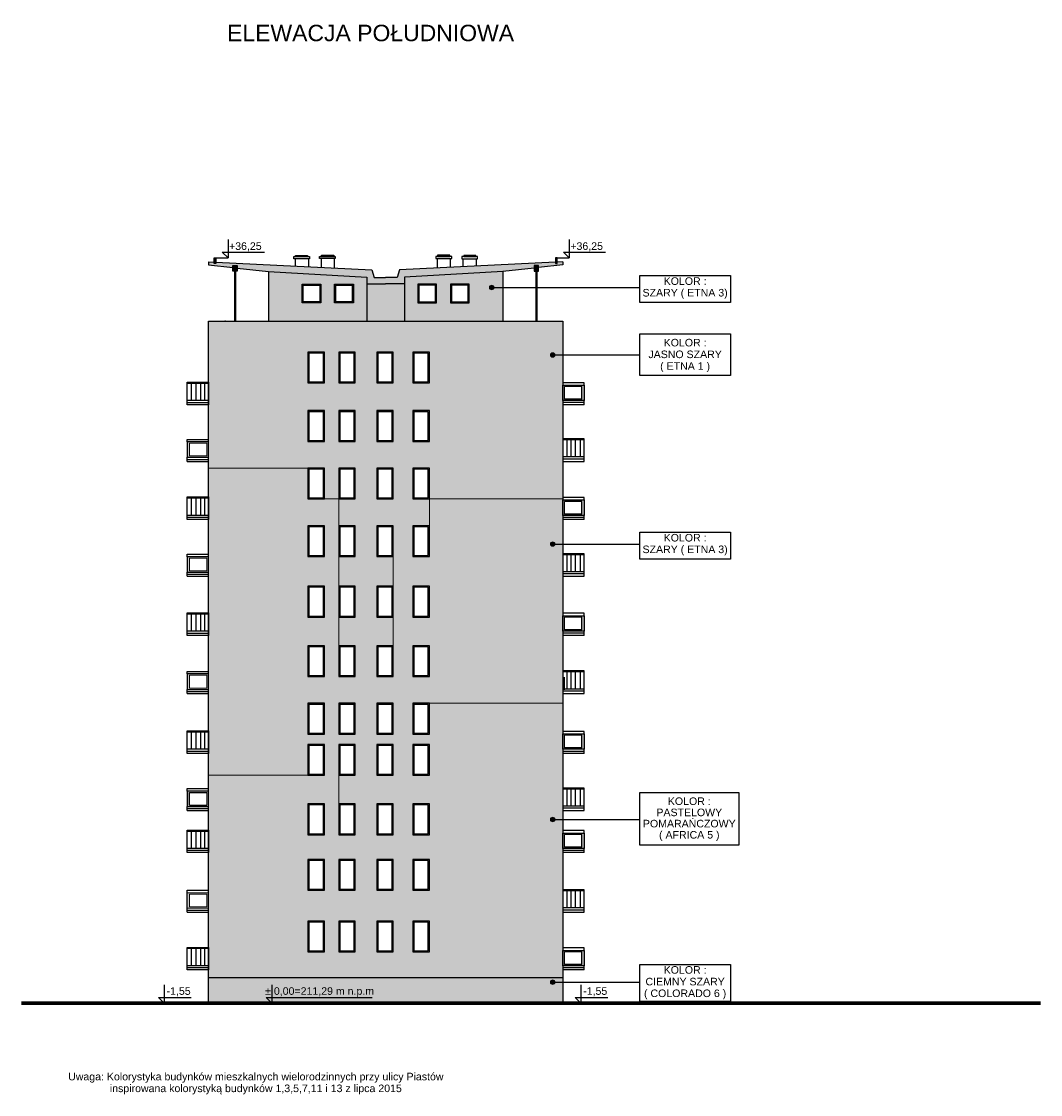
# Model space of a CAD drawing. Header units: millimetres. Extents: x 6874 to 479855, y -393105 to -20937.
# Tile 26 of 42: x 153081 to 202693, y -73477 to -21228. Entities that reach past the tile are written whole.
import ezdxf

# ---------------------------------------------------------------- set-up
doc = ezdxf.new("R2010")
doc.units = ezdxf.units.MM
doc.header["$MEASUREMENT"] = 0
for name, color, linetype, lineweight in [('Nowe_2D - Ogólne_Nr_pióra__1', 7, 'Continuous', 13), ('Nowe_2D - Ogólne_Nr_pióra__162', 254, 'Continuous', 25), ('Nowe_2D - Ogólne_Nr_pióra__19', 255, 'Continuous', 0), ('Nowe_2D - Ogólne_Nr_pióra__21', 7, 'Continuous', 70), ('Nowe_2D - Ogólne_Nr_pióra__41', 7, 'Continuous', 25), ('Nowe_Adnotacja - Teksty_Nr_pióra__1', 7, 'Continuous', 13)]:
    doc.layers.add(name, color=color, linetype=linetype, lineweight=lineweight)
for name, color, linetype, lineweight, true_color in [('Nowe_2D - Ogólne_Nr_pióra__102', 7, 'Continuous', 13, 0xcccccc), ('Nowe_2D - Ogólne_Nr_pióra__103', 7, 'Continuous', 13, 0xffcc99), ('Nowe_2D - Ogólne_Nr_pióra__181', 7, 'Continuous', 0, 0xe8e8e8), ('Nowe_2D - Ogólne_Nr_pióra__201', 7, 'Continuous', 0, 0xf8f8f8), ('Nowe_2D - Ogólne_Nr_pióra__221', 7, 'Continuous', 0, 0xe6e6e6)]:
    doc.layers.add(name, color=color, linetype=linetype, lineweight=lineweight, true_color=true_color)
doc.styles.add('STYL_AUTOMATYCZNY_5', font='arial.ttf')

msp = doc.modelspace()

# ---------------------------------------------------------------- hatches: boundary and pattern name
at = {"layer": 'Nowe_2D - Ogólne_Nr_pióra__1', "linetype": 'Continuous', "lineweight": 13}
for points in [[(162547, -32945), (162547, -32745), (162459, -32745), (162459, -32941)], [(179075, -32945), (179075, -32745), (179163, -32745), (179163, -32941)], [(176084, -34181, 1), (175866, -34181, 1)], [(179052, -37466, 1), (178834, -37466, 1)], [(179052, -46675, 1), (178834, -46675, 1)], [(179052, -60084, 1), (178834, -60084, 1)], [(179052, -68008, 1), (178834, -68008, 1)]]:
    msp.add_hatch(color=7, dxfattribs=at).paths.add_polyline_path(points)
h = msp.add_hatch(color=7, dxfattribs=at)
h.paths.add_polyline_path([(180481, -38936), (180481, -39688), (179436, -39688), (179436, -38936)])
h.paths.add_polyline_path([(180366, -39003), (180366, -39621), (179522, -39621), (179522, -39003)], flags=0)
h = msp.add_hatch(color=7, dxfattribs=at)
h.paths.add_polyline_path([(161141, -41698), (161141, -42450), (162186, -42450), (162186, -41698)])
h.paths.add_polyline_path([(161256, -41765), (161256, -42383), (162100, -42383), (162100, -41765)], flags=0)
h = msp.add_hatch(color=7, dxfattribs=at)
h.paths.add_polyline_path([(180481, -44527), (180481, -45279), (179436, -45279), (179436, -44527)])
h.paths.add_polyline_path([(180366, -44594), (180366, -45212), (179522, -45212), (179522, -44594)], flags=0)
h = msp.add_hatch(color=7, dxfattribs=at)
h.paths.add_polyline_path([(161141, -47289), (161141, -48041), (162186, -48041), (162186, -47289)])
h.paths.add_polyline_path([(161256, -47356), (161256, -47974), (162100, -47974), (162100, -47356)], flags=0)
h = msp.add_hatch(color=7, dxfattribs=at)
h.paths.add_polyline_path([(180481, -50166), (180481, -50918), (179436, -50918), (179436, -50166)])
h.paths.add_polyline_path([(180366, -50233), (180366, -50851), (179522, -50851), (179522, -50233)], flags=0)
h = msp.add_hatch(color=7, dxfattribs=at)
h.paths.add_polyline_path([(161141, -52997), (161141, -53750), (162186, -53750), (162186, -52997)])
h.paths.add_polyline_path([(161256, -53064), (161256, -53683), (162100, -53683), (162100, -53064)], flags=0)
h = msp.add_hatch(color=7, dxfattribs=at)
h.paths.add_polyline_path([(180481, -55913), (180481, -56666), (179436, -56666), (179436, -55913)])
h.paths.add_polyline_path([(180366, -55981), (180366, -56599), (179522, -56599), (179522, -55981)], flags=0)
h = msp.add_hatch(color=7, dxfattribs=at)
h.paths.add_polyline_path([(161141, -58700), (161141, -59452), (162186, -59452), (162186, -58700)])
h.paths.add_polyline_path([(161256, -58767), (161256, -59385), (162100, -59385), (162100, -58767)], flags=0)
h = msp.add_hatch(color=7, dxfattribs=at)
h.paths.add_polyline_path([(180481, -60745), (180481, -61498), (179436, -61498), (179436, -60745)])
h.paths.add_polyline_path([(180366, -60812), (180366, -61431), (179522, -61431), (179522, -60812)], flags=0)
h = msp.add_hatch(color=7, dxfattribs=at)
h.paths.add_polyline_path([(161141, -63652), (161141, -64404), (162186, -64404), (162186, -63652)])
h.paths.add_polyline_path([(161256, -63719), (161256, -64337), (162100, -64337), (162100, -63719)], flags=0)
h = msp.add_hatch(color=7, dxfattribs=at)
h.paths.add_polyline_path([(180481, -66456), (180481, -67208), (179436, -67208), (179436, -66456)])
h.paths.add_polyline_path([(180366, -66523), (180366, -67141), (179522, -67141), (179522, -66523)], flags=0)
at = {"layer": 'Nowe_2D - Ogólne_Nr_pióra__103', "linetype": 'Continuous', "lineweight": 0, "true_color": 0xbf9972}
for points in [[(165111, -33410), (169890, -33675), (169890, -33998), (170811, -33998), (171732, -33998), (171732, -33675), (176511, -33410), (178034, -33238), (178034, -33114), (178255, -33114), (178255, -33213), (179436, -33079), (179436, -32927), (179163, -32941), (179163, -33012), (179075, -33012), (179075, -32945), (171481, -33321), (171374, -33691), (170811, -33691), (170248, -33691), (170141, -33321), (162547, -32945), (162547, -33012), (162459, -33012), (162459, -32941), (162186, -32927), (162186, -33079), (163367, -33213), (163367, -33114), (163588, -33114), (163588, -33238)], [(172138, -57929), (172138, -56429), (171178, -56429), (171178, -57929)], [(168528, -60829), (168528, -59329), (167828, -59329), (167828, -60829)], [(172138, -60829), (172138, -59329), (171178, -59329), (171178, -60829)], [(167828, -62029), (167828, -63529), (168528, -63529), (168528, -62029)], [(170378, -63529), (170378, -62029), (169328, -62029), (169328, -63529)], [(172138, -63529), (172138, -62029), (171178, -62029), (171178, -63529)], [(167828, -65029), (167828, -66529), (168528, -66529), (168528, -65029)], [(170378, -66529), (170378, -65029), (169328, -65029), (169328, -66529)], [(172138, -66529), (172138, -65029), (171178, -65029), (171178, -66529)]]:
    msp.add_hatch(color=33, dxfattribs=at).paths.add_polyline_path(points)
h = msp.add_hatch(color=33, dxfattribs=at)
h.paths.add_polyline_path([(162186, -67779), (162186, -57929), (168528, -57929), (168528, -59329), (167028, -59329), (167028, -60829), (168528, -60829), (171178, -60829), (172938, -60829), (172938, -59329), (171178, -59329), (171178, -57929), (172938, -57929), (172938, -54429), (179436, -54429), (179436, -67779)])
h.paths.add_polyline_path([(172938, -66529), (167028, -66529), (167028, -65029), (172938, -65029)], flags=0)
h.paths.add_polyline_path([(167028, -63529), (172938, -63529), (172938, -62029), (167028, -62029)], flags=0)
at = {"layer": 'Nowe_2D - Ogólne_Nr_pióra__162', "linetype": 'Continuous', "lineweight": 25}
msp.add_hatch(color=254, dxfattribs=at).paths.add_polyline_path([(162186, -67779), (162186, -69029), (179436, -69029), (179436, -67779)])
at = {"layer": 'Nowe_2D - Ogólne_Nr_pióra__181', "linetype": 'Continuous', "lineweight": 0, "true_color": 0xe8e8e8}
for points in [[(162459, -32745), (162459, -33012), (162547, -33012), (162547, -32745)], [(179163, -32745), (179163, -33012), (179075, -33012), (179075, -32745)], [(163367, -33114), (163367, -33382), (163588, -33382), (163588, -33114)], [(163447, -35829), (163507, -35829), (163507, -33382), (163447, -33382)], [(178034, -33382), (178255, -33382), (178255, -33114), (178034, -33114)], [(178175, -35829), (178115, -35829), (178115, -33382), (178175, -33382)]]:
    msp.add_hatch(color=254, dxfattribs=at).paths.add_polyline_path(points)
at = {"layer": 'Nowe_2D - Ogólne_Nr_pióra__19', "linetype": 'Continuous', "lineweight": 0}
h = msp.add_hatch(color=255, dxfattribs=at)
h.paths.add_polyline_path([(167656, -34925), (167656, -34015), (166746, -34015), (166746, -34925)])
h.paths.add_polyline_path([(167606, -34875), (167606, -34065), (166796, -34065), (166796, -34875)], flags=0)
h = msp.add_hatch(color=255, dxfattribs=at)
h.paths.add_polyline_path([(168328, -34015), (168328, -34925), (169238, -34925), (169238, -34015)])
h.paths.add_polyline_path([(169188, -34875), (169188, -34065), (168378, -34065), (168378, -34875)], flags=0)
h = msp.add_hatch(color=255, dxfattribs=at)
h.paths.add_polyline_path([(173294, -34925), (173294, -34015), (172384, -34015), (172384, -34925)])
h.paths.add_polyline_path([(173244, -34065), (172434, -34065), (172434, -34875), (173244, -34875)], flags=0)
h = msp.add_hatch(color=255, dxfattribs=at)
h.paths.add_polyline_path([(174876, -34015), (173966, -34015), (173966, -34925), (174876, -34925)])
h.paths.add_polyline_path([(174826, -34065), (174016, -34065), (174016, -34875), (174826, -34875)], flags=0)
h = msp.add_hatch(color=255, dxfattribs=at)
h.paths.add_polyline_path([(167028, -37329), (167028, -38829), (167828, -38829), (167828, -37329)])
h.paths.add_polyline_path([(167078, -38779), (167778, -38779), (167778, -37379), (167078, -37379)], flags=0)
h = msp.add_hatch(color=255, dxfattribs=at)
h.paths.add_polyline_path([(168528, -37329), (168528, -38829), (169328, -38829), (169328, -37329)])
h.paths.add_polyline_path([(168578, -38779), (169278, -38779), (169278, -37379), (168578, -37379)], flags=0)
h = msp.add_hatch(color=255, dxfattribs=at)
h.paths.add_polyline_path([(170378, -38829), (171178, -38829), (171178, -37329), (170378, -37329)])
h.paths.add_polyline_path([(171128, -37379), (170428, -37379), (170428, -38779), (171128, -38779)], flags=0)
h = msp.add_hatch(color=255, dxfattribs=at)
h.paths.add_polyline_path([(172138, -38829), (172938, -38829), (172938, -37329), (172138, -37329)])
h.paths.add_polyline_path([(172888, -37379), (172188, -37379), (172188, -38779), (172888, -38779)], flags=0)
h = msp.add_hatch(color=255, dxfattribs=at)
h.paths.add_polyline_path([(167028, -40179), (167028, -41679), (167828, -41679), (167828, -40179)])
h.paths.add_polyline_path([(167078, -41629), (167778, -41629), (167778, -40229), (167078, -40229)], flags=0)
h = msp.add_hatch(color=255, dxfattribs=at)
h.paths.add_polyline_path([(168528, -40179), (168528, -41679), (169328, -41679), (169328, -40179)])
h.paths.add_polyline_path([(168578, -41629), (169278, -41629), (169278, -40229), (168578, -40229)], flags=0)
h = msp.add_hatch(color=255, dxfattribs=at)
h.paths.add_polyline_path([(170378, -41679), (171178, -41679), (171178, -40179), (170378, -40179)])
h.paths.add_polyline_path([(171128, -40229), (170428, -40229), (170428, -41629), (171128, -41629)], flags=0)
h = msp.add_hatch(color=255, dxfattribs=at)
h.paths.add_polyline_path([(172138, -41679), (172938, -41679), (172938, -40179), (172138, -40179)])
h.paths.add_polyline_path([(172888, -40229), (172188, -40229), (172188, -41629), (172888, -41629)], flags=0)
h = msp.add_hatch(color=255, dxfattribs=at)
h.paths.add_polyline_path([(167028, -42979), (167028, -44479), (167828, -44479), (167828, -42979)])
h.paths.add_polyline_path([(167078, -44429), (167778, -44429), (167778, -43029), (167078, -43029)], flags=0)
h = msp.add_hatch(color=255, dxfattribs=at)
h.paths.add_polyline_path([(168528, -42979), (168528, -44479), (169328, -44479), (169328, -42979)])
h.paths.add_polyline_path([(168578, -44429), (169278, -44429), (169278, -43029), (168578, -43029)], flags=0)
h = msp.add_hatch(color=255, dxfattribs=at)
h.paths.add_polyline_path([(170378, -44479), (171178, -44479), (171178, -42979), (170378, -42979)])
h.paths.add_polyline_path([(171128, -43029), (170428, -43029), (170428, -44429), (171128, -44429)], flags=0)
h = msp.add_hatch(color=255, dxfattribs=at)
h.paths.add_polyline_path([(172138, -44479), (172938, -44479), (172938, -42979), (172138, -42979)])
h.paths.add_polyline_path([(172888, -43029), (172188, -43029), (172188, -44429), (172888, -44429)], flags=0)
h = msp.add_hatch(color=255, dxfattribs=at)
h.paths.add_polyline_path([(167028, -45779), (167028, -47279), (167828, -47279), (167828, -45779)])
h.paths.add_polyline_path([(167078, -47229), (167778, -47229), (167778, -45829), (167078, -45829)], flags=0)
h = msp.add_hatch(color=255, dxfattribs=at)
h.paths.add_polyline_path([(168528, -45779), (168528, -47279), (169328, -47279), (169328, -45779)])
h.paths.add_polyline_path([(168578, -47229), (169278, -47229), (169278, -45829), (168578, -45829)], flags=0)
h = msp.add_hatch(color=255, dxfattribs=at)
h.paths.add_polyline_path([(170378, -47279), (171178, -47279), (171178, -45779), (170378, -45779)])
h.paths.add_polyline_path([(171128, -45829), (170428, -45829), (170428, -47229), (171128, -47229)], flags=0)
h = msp.add_hatch(color=255, dxfattribs=at)
h.paths.add_polyline_path([(172138, -47279), (172938, -47279), (172938, -45779), (172138, -45779)])
h.paths.add_polyline_path([(172888, -45829), (172188, -45829), (172188, -47229), (172888, -47229)], flags=0)
h = msp.add_hatch(color=255, dxfattribs=at)
h.paths.add_polyline_path([(167028, -48729), (167028, -50229), (167828, -50229), (167828, -48729)])
h.paths.add_polyline_path([(167078, -50179), (167778, -50179), (167778, -48779), (167078, -48779)], flags=0)
h = msp.add_hatch(color=255, dxfattribs=at)
h.paths.add_polyline_path([(168528, -48729), (168528, -50229), (169328, -50229), (169328, -48729)])
h.paths.add_polyline_path([(168578, -50179), (169278, -50179), (169278, -48779), (168578, -48779)], flags=0)
h = msp.add_hatch(color=255, dxfattribs=at)
h.paths.add_polyline_path([(170378, -50229), (171178, -50229), (171178, -48729), (170378, -48729)])
h.paths.add_polyline_path([(171128, -48779), (170428, -48779), (170428, -50179), (171128, -50179)], flags=0)
h = msp.add_hatch(color=255, dxfattribs=at)
h.paths.add_polyline_path([(172138, -50229), (172938, -50229), (172938, -48729), (172138, -48729)])
h.paths.add_polyline_path([(172888, -48779), (172188, -48779), (172188, -50179), (172888, -50179)], flags=0)
h = msp.add_hatch(color=255, dxfattribs=at)
h.paths.add_polyline_path([(167028, -51629), (167028, -53129), (167828, -53129), (167828, -51629)])
h.paths.add_polyline_path([(167078, -53079), (167778, -53079), (167778, -51679), (167078, -51679)], flags=0)
h = msp.add_hatch(color=255, dxfattribs=at)
h.paths.add_polyline_path([(168528, -51629), (168528, -53129), (169328, -53129), (169328, -51629)])
h.paths.add_polyline_path([(168578, -53079), (169278, -53079), (169278, -51679), (168578, -51679)], flags=0)
h = msp.add_hatch(color=255, dxfattribs=at)
h.paths.add_polyline_path([(170378, -53129), (171178, -53129), (171178, -51629), (170378, -51629)])
h.paths.add_polyline_path([(171128, -51679), (170428, -51679), (170428, -53079), (171128, -53079)], flags=0)
h = msp.add_hatch(color=255, dxfattribs=at)
h.paths.add_polyline_path([(172138, -53129), (172938, -53129), (172938, -51629), (172138, -51629)])
h.paths.add_polyline_path([(172888, -51679), (172188, -51679), (172188, -53079), (172888, -53079)], flags=0)
h = msp.add_hatch(color=255, dxfattribs=at)
h.paths.add_polyline_path([(167028, -54429), (167028, -55929), (167828, -55929), (167828, -54429)])
h.paths.add_polyline_path([(167078, -55879), (167778, -55879), (167778, -54479), (167078, -54479)], flags=0)
h = msp.add_hatch(color=255, dxfattribs=at)
h.paths.add_polyline_path([(168528, -54429), (168528, -55929), (169328, -55929), (169328, -54429)])
h.paths.add_polyline_path([(168578, -55879), (169278, -55879), (169278, -54479), (168578, -54479)], flags=0)
h = msp.add_hatch(color=255, dxfattribs=at)
h.paths.add_polyline_path([(170378, -55929), (171178, -55929), (171178, -54429), (170378, -54429)])
h.paths.add_polyline_path([(171128, -54479), (170428, -54479), (170428, -55879), (171128, -55879)], flags=0)
h = msp.add_hatch(color=255, dxfattribs=at)
h.paths.add_polyline_path([(172138, -55929), (172938, -55929), (172938, -54429), (172138, -54429)])
h.paths.add_polyline_path([(172888, -54479), (172188, -54479), (172188, -55879), (172888, -55879)], flags=0)
h = msp.add_hatch(color=255, dxfattribs=at)
h.paths.add_polyline_path([(167028, -56429), (167028, -57929), (167828, -57929), (167828, -56429)])
h.paths.add_polyline_path([(167078, -57879), (167778, -57879), (167778, -56479), (167078, -56479)], flags=0)
h = msp.add_hatch(color=255, dxfattribs=at)
h.paths.add_polyline_path([(168528, -56429), (168528, -57929), (169328, -57929), (169328, -56429)])
h.paths.add_polyline_path([(168578, -57879), (169278, -57879), (169278, -56479), (168578, -56479)], flags=0)
h = msp.add_hatch(color=255, dxfattribs=at)
h.paths.add_polyline_path([(170378, -57929), (171178, -57929), (171178, -56429), (170378, -56429)])
h.paths.add_polyline_path([(171128, -56479), (170428, -56479), (170428, -57879), (171128, -57879)], flags=0)
h = msp.add_hatch(color=255, dxfattribs=at)
h.paths.add_polyline_path([(172138, -57929), (172938, -57929), (172938, -56429), (172138, -56429)])
h.paths.add_polyline_path([(172888, -56479), (172188, -56479), (172188, -57879), (172888, -57879)], flags=0)
h = msp.add_hatch(color=255, dxfattribs=at)
h.paths.add_polyline_path([(167028, -59329), (167028, -60829), (167828, -60829), (167828, -59329)])
h.paths.add_polyline_path([(167078, -60779), (167778, -60779), (167778, -59379), (167078, -59379)], flags=0)
h = msp.add_hatch(color=255, dxfattribs=at)
h.paths.add_polyline_path([(168528, -59329), (168528, -60829), (169328, -60829), (169328, -59329)])
h.paths.add_polyline_path([(168578, -60779), (169278, -60779), (169278, -59379), (168578, -59379)], flags=0)
h = msp.add_hatch(color=255, dxfattribs=at)
h.paths.add_polyline_path([(170378, -60829), (171178, -60829), (171178, -59329), (170378, -59329)])
h.paths.add_polyline_path([(171128, -59379), (170428, -59379), (170428, -60779), (171128, -60779)], flags=0)
h = msp.add_hatch(color=255, dxfattribs=at)
h.paths.add_polyline_path([(172138, -60829), (172938, -60829), (172938, -59329), (172138, -59329)])
h.paths.add_polyline_path([(172888, -59379), (172188, -59379), (172188, -60779), (172888, -60779)], flags=0)
h = msp.add_hatch(color=255, dxfattribs=at)
h.paths.add_polyline_path([(167028, -62029), (167028, -63529), (167828, -63529), (167828, -62029)])
h.paths.add_polyline_path([(167078, -63479), (167778, -63479), (167778, -62079), (167078, -62079)], flags=0)
h = msp.add_hatch(color=255, dxfattribs=at)
h.paths.add_polyline_path([(168528, -62029), (168528, -63529), (169328, -63529), (169328, -62029)])
h.paths.add_polyline_path([(168578, -63479), (169278, -63479), (169278, -62079), (168578, -62079)], flags=0)
h = msp.add_hatch(color=255, dxfattribs=at)
h.paths.add_polyline_path([(170378, -63529), (171178, -63529), (171178, -62029), (170378, -62029)])
h.paths.add_polyline_path([(171128, -62079), (170428, -62079), (170428, -63479), (171128, -63479)], flags=0)
h = msp.add_hatch(color=255, dxfattribs=at)
h.paths.add_polyline_path([(172138, -63529), (172938, -63529), (172938, -62029), (172138, -62029)])
h.paths.add_polyline_path([(172888, -62079), (172188, -62079), (172188, -63479), (172888, -63479)], flags=0)
h = msp.add_hatch(color=255, dxfattribs=at)
h.paths.add_polyline_path([(167028, -65029), (167028, -66529), (167828, -66529), (167828, -65029)])
h.paths.add_polyline_path([(167078, -66479), (167778, -66479), (167778, -65079), (167078, -65079)], flags=0)
h = msp.add_hatch(color=255, dxfattribs=at)
h.paths.add_polyline_path([(168528, -65029), (168528, -66529), (169328, -66529), (169328, -65029)])
h.paths.add_polyline_path([(168578, -66479), (169278, -66479), (169278, -65079), (168578, -65079)], flags=0)
h = msp.add_hatch(color=255, dxfattribs=at)
h.paths.add_polyline_path([(170378, -66529), (171178, -66529), (171178, -65029), (170378, -65029)])
h.paths.add_polyline_path([(171128, -65079), (170428, -65079), (170428, -66479), (171128, -66479)], flags=0)
h = msp.add_hatch(color=255, dxfattribs=at)
h.paths.add_polyline_path([(172138, -66529), (172938, -66529), (172938, -65029), (172138, -65029)])
h.paths.add_polyline_path([(172888, -65079), (172188, -65079), (172188, -66479), (172888, -66479)], flags=0)
at = {"layer": 'Nowe_2D - Ogólne_Nr_pióra__201', "linetype": 'Continuous', "lineweight": 0, "true_color": 0xf8f8f8}
h = msp.add_hatch(color=7, dxfattribs=at)
h.paths.add_polyline_path([(162186, -42979), (162186, -35829), (179436, -35829), (179436, -44479), (172938, -44479), (172938, -42979), (172138, -42979), (172138, -44479), (172938, -44479), (172938, -45779), (171178, -45779), (170378, -45779), (170378, -47279), (171178, -47279), (171178, -48729), (170378, -48729), (170378, -50229), (171178, -50229), (171178, -51629), (168528, -51629), (168528, -50229), (169328, -50229), (169328, -48729), (168528, -48729), (168528, -47279), (169328, -47279), (169328, -45779), (168528, -45779), (168528, -44479), (169328, -44479), (169328, -42979), (168528, -42979), (168528, -44479), (167828, -44479), (167828, -42979)])
h.paths.add_polyline_path([(167828, -38829), (167828, -37329), (167028, -37329), (167028, -38829)], flags=0)
h.paths.add_polyline_path([(167028, -40179), (167028, -41679), (167828, -41679), (167828, -40179)], flags=0)
h.paths.add_polyline_path([(168528, -41679), (169328, -41679), (169328, -40179), (168528, -40179)], flags=0)
h.paths.add_polyline_path([(168528, -38829), (169328, -38829), (169328, -37329), (168528, -37329)], flags=0)
h.paths.add_polyline_path([(170378, -37329), (170378, -38829), (171178, -38829), (171178, -37329)], flags=0)
h.paths.add_polyline_path([(170378, -42979), (170378, -44479), (171178, -44479), (171178, -42979)], flags=0)
h.paths.add_polyline_path([(170378, -41679), (171178, -41679), (171178, -40179), (170378, -40179)], flags=0)
h.paths.add_polyline_path([(172938, -41679), (172938, -40179), (172138, -40179), (172138, -41679)], flags=0)
h.paths.add_polyline_path([(172138, -38829), (172938, -38829), (172938, -37329), (172138, -37329)], flags=0)
at = {"layer": 'Nowe_2D - Ogólne_Nr_pióra__221', "linetype": 'Continuous', "lineweight": 0, "true_color": 0xe6e6e6}
h = msp.add_hatch(color=254, dxfattribs=at)
h.paths.add_polyline_path([(169890, -35829), (169890, -33675), (165111, -33410), (165111, -35829)])
h.paths.add_polyline_path([(166746, -34015), (166746, -34925), (167656, -34925), (167656, -34015)], flags=0)
h.paths.add_polyline_path([(168328, -34015), (168328, -34925), (169238, -34925), (169238, -34015)], flags=0)
h = msp.add_hatch(color=254, dxfattribs=at)
h.paths.add_polyline_path([(171732, -33675), (171732, -35829), (176511, -35829), (176511, -33410)])
h.paths.add_polyline_path([(173294, -34015), (172384, -34015), (172384, -34925), (173294, -34925)], flags=0)
h.paths.add_polyline_path([(174876, -34015), (173966, -34015), (173966, -34925), (174876, -34925)], flags=0)
for points in [[(171732, -35829), (171732, -33998), (170811, -33998), (169890, -33998), (169890, -35829)], [(172938, -48729), (172938, -50229), (172138, -50229), (171178, -50229), (171178, -51629), (172138, -51629), (172938, -51629), (172938, -53129), (172138, -53129), (171178, -53129), (170378, -53129), (169328, -53129), (168528, -53129), (167828, -53129), (167028, -53129), (167028, -51629), (167828, -51629), (168528, -51629), (168528, -50229), (167828, -50229), (167028, -50229), (167028, -48729), (167828, -48729), (168528, -48729), (168528, -47279), (167828, -47279), (167028, -47279), (167028, -45779), (167828, -45779), (168528, -45779), (168528, -44479), (167828, -44479), (167028, -44479), (167028, -42979), (162186, -42979), (162186, -57769), (162186, -57929), (167028, -57929), (167028, -56429), (167828, -56429), (168528, -56429), (169328, -56429), (170378, -56429), (171178, -56429), (172138, -56429), (172938, -56429), (172938, -55929), (172138, -55929), (171178, -55929), (170378, -55929), (169328, -55929), (168528, -55929), (167828, -55929), (167028, -55929), (167028, -54429), (167828, -54429), (168528, -54429), (169328, -54429), (170378, -54429), (171178, -54429), (172138, -54429), (172938, -54429), (179436, -54429), (179436, -45412), (179436, -44479), (172938, -44479), (172938, -45779), (172938, -47279), (172138, -47279), (171178, -47279), (171178, -48729), (172138, -48729)], [(168528, -47279), (168528, -45779), (167828, -45779), (167828, -47279)], [(172138, -47279), (172138, -45779), (171178, -45779), (171178, -47279)], [(168528, -50229), (168528, -48729), (167828, -48729), (167828, -50229)], [(172138, -50229), (172138, -48729), (171178, -48729), (171178, -50229)], [(168528, -53129), (168528, -51629), (167828, -51629), (167828, -53129)], [(170378, -53129), (170378, -51629), (169328, -51629), (169328, -53129)], [(172138, -53129), (172138, -51629), (171178, -51629), (171178, -53129)], [(167828, -54429), (167828, -55929), (168528, -55929), (168528, -54429)], [(170378, -55929), (170378, -54429), (169328, -54429), (169328, -55929)], [(171178, -54429), (171178, -55929), (172138, -55929), (172138, -54429)], [(167828, -56429), (168528, -56429), (168528, -57929), (167828, -57929)], [(170378, -57929), (170378, -56429), (169328, -56429), (169328, -57929)], [(171178, -59329), (171178, -57929), (170378, -57929), (169328, -57929), (168528, -57929), (168528, -59329), (169328, -59329), (170378, -59329)], [(170378, -60829), (170378, -59329), (169328, -59329), (169328, -60829)]]:
    msp.add_hatch(color=254, dxfattribs=at).paths.add_polyline_path(points)

# ---------------------------------------------------------------- linework, layer by layer
at = {"layer": 'Nowe_2D - Ogólne_Nr_pióra__1', "color": 7, "linetype": 'Continuous', "lineweight": 13, "flags": 128}
for points in [[(162547, -32945), (162547, -32745), (162459, -32745), (162459, -32941)], [(179075, -32945), (179075, -32745), (179163, -32745), (179163, -32941)], [(180481, -38936), (180481, -39688), (179436, -39688), (179436, -38936)], [(180366, -39003), (180366, -39621), (179522, -39621), (179522, -39003)], [(161141, -41698), (161141, -42450), (162186, -42450), (162186, -41698)], [(161256, -41765), (161256, -42383), (162100, -42383), (162100, -41765)], [(180481, -44527), (180481, -45279), (179436, -45279), (179436, -44527)], [(180366, -44594), (180366, -45212), (179522, -45212), (179522, -44594)], [(161141, -47289), (161141, -48041), (162186, -48041), (162186, -47289)], [(161256, -47356), (161256, -47974), (162100, -47974), (162100, -47356)], [(180481, -50166), (180481, -50918), (179436, -50918), (179436, -50166)], [(180366, -50233), (180366, -50851), (179522, -50851), (179522, -50233)], [(161141, -52997), (161141, -53750), (162186, -53750), (162186, -52997)], [(161256, -53064), (161256, -53683), (162100, -53683), (162100, -53064)], [(180481, -55913), (180481, -56666), (179436, -56666), (179436, -55913)], [(180366, -55981), (180366, -56599), (179522, -56599), (179522, -55981)], [(161141, -58700), (161141, -59452), (162186, -59452), (162186, -58700)], [(161256, -58767), (161256, -59385), (162100, -59385), (162100, -58767)], [(180481, -60745), (180481, -61498), (179436, -61498), (179436, -60745)], [(180366, -60812), (180366, -61431), (179522, -61431), (179522, -60812)], [(161141, -63652), (161141, -64404), (162186, -64404), (162186, -63652)], [(161256, -63719), (161256, -64337), (162100, -64337), (162100, -63719)], [(180481, -66456), (180481, -67208), (179436, -67208), (179436, -66456)], [(180366, -66523), (180366, -67141), (179522, -67141), (179522, -66523)]]:
    msp.add_lwpolyline(points, close=True, dxfattribs=at)
for points in [[(176084, -34181, 1), (175866, -34181, 1)], [(179052, -37466, 1), (178834, -37466, 1)], [(179052, -46675, 1), (178834, -46675, 1)], [(179052, -60084, 1), (178834, -60084, 1)], [(179052, -68008, 1), (178834, -68008, 1)]]:
    msp.add_lwpolyline(points, format="xyb", close=True, dxfattribs=at)
at = {"layer": 'Nowe_2D - Ogólne_Nr_pióra__102', "color": 254, "linetype": 'Continuous', "lineweight": 13, "true_color": 0xcccccc}
for points in [[(167028, -42979), (162186, -42979)], [(167828, -44479), (168528, -44479), (168528, -53129)], [(172938, -44479), (179436, -44479)], [(172938, -44479), (172938, -45779)], [(171178, -47279), (171178, -48729)], [(171178, -50229), (171178, -51629)]]:
    msp.add_lwpolyline(points, dxfattribs=at)
at = {"layer": 'Nowe_2D - Ogólne_Nr_pióra__103', "color": 31, "linetype": 'Continuous', "lineweight": 13, "true_color": 0xffcc99}
for points in [[(172938, -54429), (179436, -54429)], [(167028, -57929), (162186, -57929)], [(168528, -57929), (168528, -59329)]]:
    msp.add_lwpolyline(points, dxfattribs=at)
at = {"layer": 'Nowe_2D - Ogólne_Nr_pióra__21', "color": 7, "linetype": 'Continuous', "lineweight": 70}
msp.add_line((153081, -69029), (202693, -69029), dxfattribs=at)
at = {"layer": 'Nowe_2D - Ogólne_Nr_pióra__41', "color": 7, "linetype": 'Continuous', "lineweight": 25}
for p, q in [((166401, -32783), (166401, -33136)), ((167048, -32783), (167048, -33168)), ((167671, -32778), (167671, -33199)), ((168304, -32778), (168304, -33230)), ((173318, -32778), (173318, -33230)), ((173951, -32778), (173951, -33199)), ((174574, -32783), (174574, -33168)), ((175221, -32783), (175221, -33136)), ((163477, -33382), (163447, -33382)), ((163447, -33382), (163447, -35829)), ((163477, -33382), (163507, -33382)), ((163507, -33382), (163507, -35829)), ((178145, -33382), (178115, -33382)), ((178115, -33382), (178115, -35829)), ((178145, -33382), (178175, -33382)), ((178175, -33382), (178175, -35829)), ((176014, -34181), (183179, -34181)), ((162948, -35829), (162978, -35829)), ((163008, -35829), (162978, -35829)), ((178930, -37466), (183179, -37466)), ((161141, -38838), (162186, -38838)), ((161345, -38838), (161345, -39673)), ((161578, -38838), (161578, -39673)), ((161793, -38838), (161793, -39673)), ((161996, -38838), (161996, -39673)), ((180481, -38816), (179436, -38816)), ((180366, -39003), (179522, -39003)), ((180366, -39621), (180366, -39003)), ((180481, -38936), (180481, -38816)), ((161141, -39673), (162186, -39673)), ((180366, -39621), (179522, -39621)), ((180481, -39789), (180481, -39688)), ((161141, -39777), (162186, -39777)), ((180481, -39789), (179436, -39789)), ((180481, -39890), (179436, -39890)), ((180481, -39890), (180481, -39789)), ((161141, -41698), (161141, -41577)), ((161141, -41577), (162186, -41577)), ((180481, -41600), (179436, -41600)), ((179626, -41600), (179626, -42434)), ((179829, -41600), (179829, -42434)), ((180044, -41600), (180044, -42434)), ((180277, -41600), (180277, -42434)), ((161141, -42551), (161141, -42450)), ((161141, -42551), (162186, -42551)), ((161141, -42651), (161141, -42551)), ((161141, -42651), (162186, -42651)), ((180481, -42434), (179436, -42434)), ((180481, -42538), (179436, -42538)), ((180481, -44407), (179436, -44407)), ((180481, -44527), (180481, -44407)), ((161141, -44429), (162186, -44429)), ((161345, -44429), (161345, -45264)), ((161578, -44429), (161578, -45264)), ((161793, -44429), (161793, -45264)), ((161996, -44429), (161996, -45264)), ((180366, -44594), (179522, -44594)), ((180366, -45212), (180366, -44594)), ((161141, -45264), (162186, -45264)), ((161141, -45368), (162186, -45368)), ((180481, -45380), (179436, -45380)), ((180366, -45212), (179522, -45212)), ((180481, -45380), (180481, -45279)), ((180481, -45481), (180481, -45380)), ((180481, -45481), (179436, -45481)), ((178930, -46675), (183179, -46675)), ((161141, -47289), (161141, -47168)), ((161141, -47168), (162186, -47168)), ((180481, -47191), (179436, -47191)), ((179626, -47191), (179626, -48025)), ((179829, -47191), (179829, -48025)), ((180044, -47191), (180044, -48025)), ((180277, -47191), (180277, -48025)), ((161141, -48142), (161141, -48041)), ((180481, -48025), (179436, -48025)), ((161141, -48142), (162186, -48142)), ((161141, -48242), (161141, -48142)), ((161141, -48242), (162186, -48242)), ((180481, -48129), (179436, -48129)), ((161141, -50068), (162186, -50068)), ((161345, -50068), (161345, -50903)), ((161578, -50068), (161578, -50903)), ((161793, -50068), (161793, -50903)), ((161996, -50068), (161996, -50903)), ((180481, -50046), (179436, -50046)), ((180481, -50166), (180481, -50046)), ((180366, -50233), (179522, -50233)), ((180366, -50851), (180366, -50233)), ((161141, -50903), (162186, -50903)), ((161141, -51007), (162186, -51007)), ((180481, -51019), (179436, -51019)), ((180481, -51120), (179436, -51120)), ((180366, -50851), (179522, -50851)), ((180481, -51019), (180481, -50918)), ((180481, -51120), (180481, -51019)), ((161141, -52997), (161141, -52877)), ((161141, -52877), (162186, -52877)), ((180481, -52899), (179436, -52899)), ((179522, -53768), (179522, -53150)), ((179626, -52899), (179626, -53734)), ((179829, -52899), (179829, -53734)), ((180044, -52899), (180044, -53734)), ((180277, -52899), (180277, -53734)), ((161141, -53850), (161141, -53750)), ((180481, -53734), (179436, -53734)), ((161141, -53850), (162186, -53850)), ((161141, -53951), (161141, -53850)), ((161141, -53951), (162186, -53951)), ((180481, -53838), (179436, -53838)), ((161141, -55816), (162186, -55816)), ((161345, -55816), (161345, -56650)), ((161578, -55816), (161578, -56650)), ((161793, -55816), (161793, -56650)), ((161996, -55816), (161996, -56650)), ((180481, -55793), (179436, -55793)), ((180481, -55913), (180481, -55793)), ((180366, -55981), (179522, -55981)), ((180366, -56599), (180366, -55981)), ((161141, -56650), (162186, -56650)), ((161141, -56754), (162186, -56754)), ((180481, -56767), (179436, -56767)), ((180481, -56867), (179436, -56867)), ((180366, -56599), (179522, -56599)), ((180481, -56767), (180481, -56666)), ((180481, -56867), (180481, -56767)), ((161141, -58700), (161141, -58579)), ((161141, -58579), (162186, -58579)), ((161256, -59385), (161256, -58767)), ((161256, -58767), (162100, -58767)), ((180481, -58602), (179436, -58602)), ((179626, -58602), (179626, -59436)), ((179829, -58602), (179829, -59436)), ((180044, -58602), (180044, -59436)), ((180277, -58602), (180277, -59436)), ((161141, -59553), (161141, -59452)), ((161141, -59553), (162186, -59553)), ((161141, -59653), (161141, -59553)), ((161256, -59385), (162100, -59385)), ((180481, -59436), (179436, -59436)), ((180481, -59540), (179436, -59540)), ((161141, -59653), (162186, -59653)), ((178930, -60084), (183179, -60084)), ((161141, -60647), (162186, -60647)), ((161345, -60647), (161345, -61482)), ((161578, -60647), (161578, -61482)), ((161793, -60647), (161793, -61482)), ((161996, -60647), (161996, -61482)), ((180481, -60625), (179436, -60625)), ((180366, -60812), (179522, -60812)), ((180366, -61431), (180366, -60812)), ((180481, -60745), (180481, -60625)), ((161141, -61482), (162186, -61482)), ((161141, -61586), (162186, -61586)), ((180481, -61598), (179436, -61598)), ((180366, -61431), (179522, -61431)), ((180481, -61598), (180481, -61498)), ((180481, -61699), (180481, -61598)), ((180481, -61699), (179436, -61699)), ((161141, -63652), (161141, -63531)), ((161141, -63531), (162186, -63531)), ((161141, -64404), (161141, -63641)), ((180481, -63554), (179436, -63554)), ((179626, -63554), (179626, -64388)), ((179829, -63554), (179829, -64388)), ((180044, -63554), (180044, -64388)), ((180277, -63554), (180277, -64388)), ((161141, -64505), (161141, -64404)), ((161141, -64505), (162186, -64505)), ((161141, -64605), (161141, -64505)), ((161141, -64605), (162186, -64605)), ((180481, -64388), (179436, -64388)), ((180481, -64492), (179436, -64492)), ((180481, -66336), (179436, -66336)), ((180481, -66456), (180481, -66336)), ((161141, -66358), (162186, -66358)), ((161345, -66358), (161345, -67193)), ((161578, -66358), (161578, -67193)), ((161793, -66358), (161793, -67193)), ((161996, -66358), (161996, -67193)), ((180366, -66523), (179522, -66523)), ((180366, -67141), (180366, -66523)), ((161141, -67193), (162186, -67193)), ((161141, -67297), (162186, -67297)), ((180481, -67309), (179436, -67309)), ((180366, -67141), (179522, -67141)), ((180481, -67309), (180481, -67208)), ((180481, -67410), (180481, -67309)), ((180481, -67410), (179436, -67410)), ((178930, -68008), (183179, -68008))]:
    msp.add_line(p, q, dxfattribs=at)
for points in [[(163137, -31845), (163137, -32745), (162857, -32465), (164916, -32465)], [(179753, -31845), (179753, -32745), (179473, -32465), (181506, -32465)], [(162459, -32745), (163137, -32745)], [(179075, -32745), (179753, -32745)], [(162186, -32927), (162459, -32941)], [(162186, -32927), (162186, -33079), (163367, -33213)], [(162547, -32945), (170141, -33321), (170248, -33691), (170811, -33691)], [(163588, -33238), (165111, -33410), (169890, -33675)], [(165111, -33410), (165111, -35829)], [(179075, -32945), (171481, -33321), (171374, -33691), (170811, -33691)], [(178034, -33238), (176511, -33410), (171732, -33675)], [(176511, -33410), (176511, -35829)], [(179436, -32927), (179436, -33079), (178255, -33213)], [(179436, -32927), (179163, -32941)], [(169890, -33675), (169890, -35829)], [(171732, -33675), (171732, -35829)], [(169890, -33998), (170811, -33998)], [(171732, -33998), (170811, -33998)], [(162186, -67779), (179436, -67779)], [(160031, -68129), (160031, -69029), (159751, -68749), (161339, -68749)], [(165276, -68129), (165276, -69029), (164996, -68749), (170150, -68749)], [(180311, -68129), (180311, -69029), (180031, -68749), (181620, -68749)]]:
    msp.add_lwpolyline(points, dxfattribs=at)
for points in [[(162459, -32745), (162547, -32745), (162547, -33012), (162459, -33012)], [(166339, -32677), (167106, -32677), (167106, -32783), (166339, -32783)], [(166420, -32620), (167010, -32620), (167010, -32677), (166420, -32677)], [(167595, -32668), (168361, -32668), (168361, -32778), (167595, -32778)], [(167690, -32610), (168285, -32610), (168285, -32668), (167690, -32668)], [(174027, -32668), (173261, -32668), (173261, -32778), (174027, -32778)], [(173932, -32610), (173337, -32610), (173337, -32668), (173932, -32668)], [(175283, -32677), (174516, -32677), (174516, -32783), (175283, -32783)], [(175202, -32620), (174612, -32620), (174612, -32677), (175202, -32677)], [(179163, -32745), (179075, -32745), (179075, -33012), (179163, -33012)], [(163367, -33114), (163588, -33114), (163588, -33382), (163367, -33382)], [(178255, -33114), (178034, -33114), (178034, -33382), (178255, -33382)], [(183179, -33602), (187602, -33602), (187602, -34912), (183179, -34912)], [(166746, -34015), (167656, -34015), (167656, -34925), (166746, -34925)], [(166796, -34065), (167606, -34065), (167606, -34875), (166796, -34875)], [(168328, -34015), (169238, -34015), (169238, -34925), (168328, -34925)], [(168378, -34065), (169188, -34065), (169188, -34875), (168378, -34875)], [(173294, -34015), (172384, -34015), (172384, -34925), (173294, -34925)], [(173244, -34065), (172434, -34065), (172434, -34875), (173244, -34875)], [(174876, -34015), (173966, -34015), (173966, -34925), (174876, -34925)], [(174826, -34065), (174016, -34065), (174016, -34875), (174826, -34875)], [(162186, -69029), (162186, -35829), (179436, -35829), (179436, -69029)], [(183179, -36435), (187602, -36435), (187602, -38467), (183179, -38467)], [(167028, -38829), (167828, -38829), (167828, -37329), (167028, -37329)], [(167078, -38779), (167778, -38779), (167778, -37379), (167078, -37379)], [(168528, -38829), (169328, -38829), (169328, -37329), (168528, -37329)], [(168578, -38779), (169278, -38779), (169278, -37379), (168578, -37379)], [(170378, -38829), (171178, -38829), (171178, -37329), (170378, -37329)], [(170428, -38779), (171128, -38779), (171128, -37379), (170428, -37379)], [(172138, -38829), (172938, -38829), (172938, -37329), (172138, -37329)], [(172188, -38779), (172888, -38779), (172888, -37379), (172188, -37379)], [(161141, -38790), (162186, -38790), (162186, -39890), (161141, -39890)], [(180481, -39688), (179436, -39688), (179436, -38936), (180481, -38936)], [(167028, -41679), (167828, -41679), (167828, -40179), (167028, -40179)], [(167078, -41629), (167778, -41629), (167778, -40229), (167078, -40229)], [(168528, -41679), (169328, -41679), (169328, -40179), (168528, -40179)], [(168578, -41629), (169278, -41629), (169278, -40229), (168578, -40229)], [(170378, -41679), (171178, -41679), (171178, -40179), (170378, -40179)], [(170428, -41629), (171128, -41629), (171128, -40229), (170428, -40229)], [(172138, -41679), (172938, -41679), (172938, -40179), (172138, -40179)], [(172188, -41629), (172888, -41629), (172888, -40229), (172188, -40229)], [(161141, -42450), (162186, -42450), (162186, -41698), (161141, -41698)], [(180481, -41551), (179436, -41551), (179436, -42651), (180481, -42651)], [(167028, -44479), (167828, -44479), (167828, -42979), (167028, -42979)], [(167078, -44429), (167778, -44429), (167778, -43029), (167078, -43029)], [(168528, -44479), (169328, -44479), (169328, -42979), (168528, -42979)], [(168578, -44429), (169278, -44429), (169278, -43029), (168578, -43029)], [(170378, -44479), (171178, -44479), (171178, -42979), (170378, -42979)], [(170428, -44429), (171128, -44429), (171128, -43029), (170428, -43029)], [(172138, -44479), (172938, -44479), (172938, -42979), (172138, -42979)], [(172188, -44429), (172888, -44429), (172888, -43029), (172188, -43029)], [(161141, -44381), (162186, -44381), (162186, -45481), (161141, -45481)], [(180481, -45279), (179436, -45279), (179436, -44527), (180481, -44527)], [(167028, -47279), (167828, -47279), (167828, -45779), (167028, -45779)], [(167078, -47229), (167778, -47229), (167778, -45829), (167078, -45829)], [(168528, -47279), (169328, -47279), (169328, -45779), (168528, -45779)], [(168578, -47229), (169278, -47229), (169278, -45829), (168578, -45829)], [(170378, -47279), (171178, -47279), (171178, -45779), (170378, -45779)], [(170428, -47229), (171128, -47229), (171128, -45829), (170428, -45829)], [(172138, -47279), (172938, -47279), (172938, -45779), (172138, -45779)], [(172188, -47229), (172888, -47229), (172888, -45829), (172188, -45829)], [(183179, -46097), (187602, -46097), (187602, -47406), (183179, -47406)], [(161141, -48041), (162186, -48041), (162186, -47289), (161141, -47289)], [(180481, -47142), (179436, -47142), (179436, -48242), (180481, -48242)], [(167028, -50229), (167828, -50229), (167828, -48729), (167028, -48729)], [(167078, -50179), (167778, -50179), (167778, -48779), (167078, -48779)], [(168528, -50229), (169328, -50229), (169328, -48729), (168528, -48729)], [(168578, -50179), (169278, -50179), (169278, -48779), (168578, -48779)], [(170378, -50229), (171178, -50229), (171178, -48729), (170378, -48729)], [(170428, -50179), (171128, -50179), (171128, -48779), (170428, -48779)], [(172138, -50229), (172938, -50229), (172938, -48729), (172138, -48729)], [(172188, -50179), (172888, -50179), (172888, -48779), (172188, -48779)], [(161141, -50020), (162186, -50020), (162186, -51120), (161141, -51120)], [(180481, -50918), (179436, -50918), (179436, -50166), (180481, -50166)], [(167028, -53129), (167828, -53129), (167828, -51629), (167028, -51629)], [(167078, -53079), (167778, -53079), (167778, -51679), (167078, -51679)], [(168528, -53129), (169328, -53129), (169328, -51629), (168528, -51629)], [(168578, -53079), (169278, -53079), (169278, -51679), (168578, -51679)], [(170378, -53129), (171178, -53129), (171178, -51629), (170378, -51629)], [(170428, -53079), (171128, -53079), (171128, -51679), (170428, -51679)], [(172138, -53129), (172938, -53129), (172938, -51629), (172138, -51629)], [(172188, -53079), (172888, -53079), (172888, -51679), (172188, -51679)], [(161141, -53750), (162186, -53750), (162186, -52997), (161141, -52997)], [(180481, -52851), (179436, -52851), (179436, -53951), (180481, -53951)], [(167028, -55929), (167828, -55929), (167828, -54429), (167028, -54429)], [(167078, -55879), (167778, -55879), (167778, -54479), (167078, -54479)], [(168528, -55929), (169328, -55929), (169328, -54429), (168528, -54429)], [(168578, -55879), (169278, -55879), (169278, -54479), (168578, -54479)], [(170378, -55929), (171178, -55929), (171178, -54429), (170378, -54429)], [(170428, -55879), (171128, -55879), (171128, -54479), (170428, -54479)], [(172138, -55929), (172938, -55929), (172938, -54429), (172138, -54429)], [(172188, -55879), (172888, -55879), (172888, -54479), (172188, -54479)], [(161141, -55767), (162186, -55767), (162186, -56867), (161141, -56867)], [(180481, -56666), (179436, -56666), (179436, -55913), (180481, -55913)], [(167028, -57929), (167828, -57929), (167828, -56429), (167028, -56429)], [(167078, -57879), (167778, -57879), (167778, -56479), (167078, -56479)], [(168528, -57929), (169328, -57929), (169328, -56429), (168528, -56429)], [(168578, -57879), (169278, -57879), (169278, -56479), (168578, -56479)], [(170378, -57929), (171178, -57929), (171178, -56429), (170378, -56429)], [(170428, -57879), (171128, -57879), (171128, -56479), (170428, -56479)], [(172138, -57929), (172938, -57929), (172938, -56429), (172138, -56429)], [(172188, -57879), (172888, -57879), (172888, -56479), (172188, -56479)], [(161141, -59452), (162186, -59452), (162186, -58700), (161141, -58700)], [(180481, -58553), (179436, -58553), (179436, -59653), (180481, -59653)], [(183179, -58773), (188006, -58773), (188002, -61332), (183179, -61332)], [(167028, -60829), (167828, -60829), (167828, -59329), (167028, -59329)], [(167078, -60779), (167778, -60779), (167778, -59379), (167078, -59379)], [(168528, -60829), (169328, -60829), (169328, -59329), (168528, -59329)], [(168578, -60779), (169278, -60779), (169278, -59379), (168578, -59379)], [(170378, -60829), (171178, -60829), (171178, -59329), (170378, -59329)], [(170428, -60779), (171128, -60779), (171128, -59379), (170428, -59379)], [(172138, -60829), (172938, -60829), (172938, -59329), (172138, -59329)], [(172188, -60779), (172888, -60779), (172888, -59379), (172188, -59379)], [(161141, -60599), (162186, -60599), (162186, -61699), (161141, -61699)], [(180481, -61498), (179436, -61498), (179436, -60745), (180481, -60745)], [(167028, -63529), (167828, -63529), (167828, -62029), (167028, -62029)], [(167078, -63479), (167778, -63479), (167778, -62079), (167078, -62079)], [(168528, -63529), (169328, -63529), (169328, -62029), (168528, -62029)], [(168578, -63479), (169278, -63479), (169278, -62079), (168578, -62079)], [(170378, -63529), (171178, -63529), (171178, -62029), (170378, -62029)], [(170428, -63479), (171128, -63479), (171128, -62079), (170428, -62079)], [(172138, -63529), (172938, -63529), (172938, -62029), (172138, -62029)], [(172188, -63479), (172888, -63479), (172888, -62079), (172188, -62079)], [(180481, -63505), (179436, -63505), (179436, -64605), (180481, -64605)], [(167028, -66529), (167828, -66529), (167828, -65029), (167028, -65029)], [(167078, -66479), (167778, -66479), (167778, -65079), (167078, -65079)], [(168528, -66529), (169328, -66529), (169328, -65029), (168528, -65029)], [(168578, -66479), (169278, -66479), (169278, -65079), (168578, -65079)], [(170378, -66529), (171178, -66529), (171178, -65029), (170378, -65029)], [(170428, -66479), (171128, -66479), (171128, -65079), (170428, -65079)], [(172138, -66529), (172938, -66529), (172938, -65029), (172138, -65029)], [(172188, -66479), (172888, -66479), (172888, -65079), (172188, -65079)], [(161141, -66310), (162186, -66310), (162186, -67410), (161141, -67410)], [(180481, -67208), (179436, -67208), (179436, -66456), (180481, -66456)], [(183179, -67140), (187602, -67140), (187602, -68954), (183179, -68954)]]:
    msp.add_lwpolyline(points, close=True, dxfattribs=at)

# ---------------------------------------------------------------- texts
at = {"layer": 'Nowe_Adnotacja - Teksty_Nr_pióra__1', "color": 7, "linetype": 'Continuous', "lineweight": 13, "style": 'STYL_AUTOMATYCZNY_5'}
for s, insert, char_height, attachment_point in [('\\A1;{\\pqc;\\fArial|b0|i0|c238|p0;\\W1.000000;ELEWACJA \\fArial|b0|i0|c238|p0;\\W1.000000;POŁUDNIOWA}', (170077, -21389), 800, 2), ('\\A1;{\\pqc;\\fArial|b0|i0|c238|p0;\\W1.000000;+\\fArial|b0|i0|c238|p0;\\W1.000000;36,25}', (163981, -31982), 368.38, 2), ('\\A1;{\\pqc;\\fArial|b0|i0|c238|p0;\\W1.000000;+\\fArial|b0|i0|c238|p0;\\W1.000000;36,25}', (180597, -31982), 368.38, 2), ('\\A1;{\\pqc;\\fArial|b0|i0|c238|p0;\\W1.000000;-1,55}', (160733, -68254), 368.38, 2), ('\\A1;{\\pql;\\fArial|b0|i0|c238|p0;\\W1.000000;± 0,00=211,29 m n.p.m}', (164945, -68254), 368.38, 1), ('\\A1;{\\pqc;\\fArial|b0|i0|c238|p0;\\W1.000000;-1,55}', (181014, -68254), 368.38, 2)]:
    msp.add_mtext(s, dxfattribs=dict(at, insert=insert, char_height=char_height, attachment_point=attachment_point))
at = {"layer": 'Nowe_Adnotacja - Teksty_Nr_pióra__1', "color": 7, "linetype": 'Continuous', "lineweight": 13, "attachment_point": 2, "style": 'STYL_AUTOMATYCZNY_5'}
for s, insert, char_height, line_spacing_factor in [('\\A1;{\\pqc;\\fArial|b0|i0|c238|p0;\\W1.000000;KOLOR : \\P\\pqc;\\fArial|b0|i0|c238|p0;\\W1.000000;SZARY (\\fArial|b0|i0|c238|p0;\\W1.000000; \\fArial|b0|i0|c238|p0;\\W1.000000;ETNA\\fArial|b0|i0|c238|p0;\\W1.000000; 3\\fArial|b0|i0|c238|p0;\\W1.000000;)}', (185390, -33686), 368.384, 0.921091), ('\\A1;{\\pqc;\\fArial|b0|i0|c238|p0;\\W1.000000;KOLOR :\\P\\pqc;\\fArial|b0|i0|c238|p0;\\W1.000000;JASNO SZARY\\P\\pqc;\\fArial|b0|i0|c238|p0;\\W1.000000;( ETNA \\fArial|b0|i0|c238|p0;\\W1.000000;1\\fArial|b0|i0|c238|p0;\\W1.000000; ) }', (185390, -36682), 368.384, 0.927448), ('\\A1;{\\pqc;\\fArial|b0|i0|c238|p0;\\W1.000000;KOLOR : \\P\\pqc;\\fArial|b0|i0|c238|p0;\\W1.000000;SZARY (\\fArial|b0|i0|c238|p0;\\W1.000000; \\fArial|b0|i0|c238|p0;\\W1.000000;ETNA\\fArial|b0|i0|c238|p0;\\W1.000000; 3\\fArial|b0|i0|c238|p0;\\W1.000000;)}', (185390, -46181), 368.384, 0.921091), ('\\A1;{\\pqc;\\fArial|b0|i0|c238|p0;\\W1.000000;KOLOR :\\P\\pqc;\\fArial|b0|i0|c238|p0;\\W1.000000;CIEMNY SZARY\\P\\pqc;\\fArial|b0|i0|c238|p0;\\W1.000000;( COLORADO 6 )}', (185390, -67224), 368.38, 0.927174)]:
    msp.add_mtext(s, dxfattribs=dict(at, insert=insert, char_height=char_height, line_spacing_factor=line_spacing_factor))
for s, insert, char_height, width, line_spacing_factor in [('\\A1;{\\pqc;\\fArial|b0|i0|c238|p0;\\W1.000000;KOLOR :\\P\\pqc;\\fArial|b0|i0|c238|p0;\\W1.000000;PASTELOWY POMARAŃCZOWY\\P\\pqc;\\fArial|b0|i0|c238|p0;\\W1.000000;( AFRICA 5 )}', (185593, -59010), 368.38, 4827.29, 0.888083), ('\\A1;{\\pqc;\\fArial|b0|i0|c238|p0;\\W1.000000;Uwaga: Kolorystyka budynków mieszkalnych wielorodzinnych przy ulicy Piastów inspirowana kolorystyką budynków 1,3,5,7,11 i 13 z lipca 2015}', (164491, -72417), 368.384, 18859.76, 0.93479)]:
    msp.add_mtext(s, dxfattribs=dict(at, insert=insert, char_height=char_height, width=width, line_spacing_factor=line_spacing_factor))

doc.saveas('drawing.dxf')
